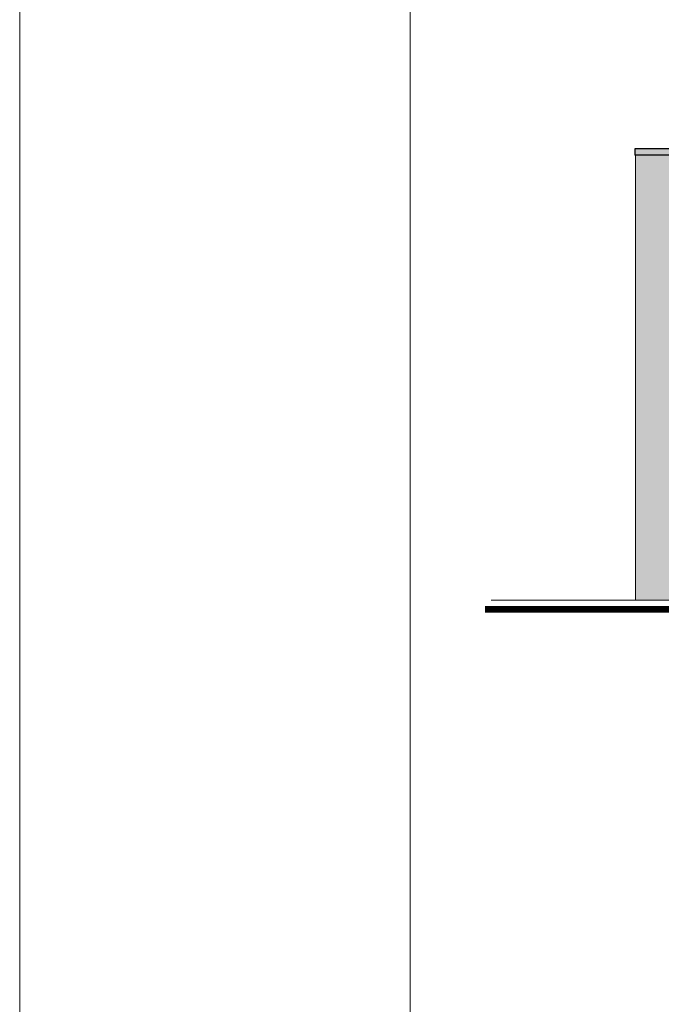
# Model space of a CAD drawing. Header units: millimetres. Extents: x 14041 to 23361, y -6349 to 12956.
# Tile 24 of 106: x 19155 to 19648, y 3349 to 4105. Entities that reach past the tile are written whole.
import ezdxf

# ---------------------------------------------------------------- set-up
doc = ezdxf.new("R2010")
doc.units = ezdxf.units.MM
for name, color, linetype, lineweight in [('A-odnośnik', 2, 'Continuous', 9), ('A-Tabelka', 7, 'Continuous', 18), ('A-wypełnienie', 252, 'Continuous', 9), ('E-obrys', 7, 'Continuous', 9)]:
    doc.layers.add(name, color=color, linetype=linetype, lineweight=lineweight)

msp = doc.modelspace()

# ---------------------------------------------------------------- hatches: boundary and pattern name
at = {"layer": 'A-wypełnienie', "lineweight": 15, "ltscale": 2, "transparency": 33554687}
h = msp.add_hatch(color=252, dxfattribs=at)
h.dxf.hatch_style = 1
h.paths.add_polyline_path([(19674.41, 4006.13), (19627.53, 4006.13), (19627.54, 4001.13), (19628.04, 4001.13), (22273.54, 4001.13), (22273.54, 4006.13), (19835.04, 4006.13), (19723.52, 4006.13)])
h = msp.add_hatch(color=253, dxfattribs=at)
h.dxf.hatch_style = 1
h.paths.add_polyline_path([(19988.04, 3659.13), (19988.04, 3939.18), (19658.04, 3939.18), (19658.04, 3959.18), (19658.04, 3963.18), (20903.04, 3963.18), (20903.04, 3939.18), (20588.04, 3936.18), (20588.04, 3659.13), (20943.62, 3659.13), (20943.62, 3871.13), (21183.62, 3871.13), (21183.62, 3659.13), (21338.04, 3659.13), (21338.04, 3936.18), (21033.04, 3939.18), (21033.04, 3963.18), (22243.04, 3963.18), (22243.04, 3939.18), (22223.04, 3936.18), (22223.04, 3659.13), (22273.04, 3659.13), (22273.04, 4001.13), (19628.04, 4001.13), (19628.04, 3659.13), (19678.04, 3659.13), (19678.04, 3936.18), (19828.04, 3936.18), (19828.04, 3659.13)])

# ---------------------------------------------------------------- linework, layer by layer
at = {"layer": 'A-odnośnik', "color": 7, "ltscale": 2}
msp.add_line((19723.52, 4006.13), (19627.53, 4006.13), dxfattribs=at)
at = {"layer": 'A-Tabelka'}
for points in [[(19154.85, 2561.18), (23354.85, 2561.18), (23354.85, 5531.18), (19154.85, 5531.18)], [(19454.85, 2622.93), (23292.85, 2622.93), (23292.85, 5469.43), (19454.85, 5469.43)]]:
    msp.add_lwpolyline(points, close=True, dxfattribs=at)
at = {"layer": 'E-obrys', "lineweight": 30}
for p, q in [((22273.54, 4006.13), (19627.53, 4006.13)), ((19627.53, 4006.13), (19627.54, 4001.13)), ((22273.54, 4001.13), (19627.54, 4001.13))]:
    msp.add_line(p, q, dxfattribs=at)
at = {"layer": 'E-obrys', "ltscale": 2}
msp.add_line((19628.04, 4001.13), (19628.04, 3659.13), dxfattribs=at)
at = {"layer": 'E-obrys'}
msp.add_line((22373.77, 3659.13), (19517.29, 3659.13), dxfattribs=at)
at = {"layer": 'E-obrys', "const_width": 5}
msp.add_lwpolyline([(22400.24, 3652.13), (19512.4, 3652.13)], dxfattribs=at)

doc.saveas('drawing.dxf')
